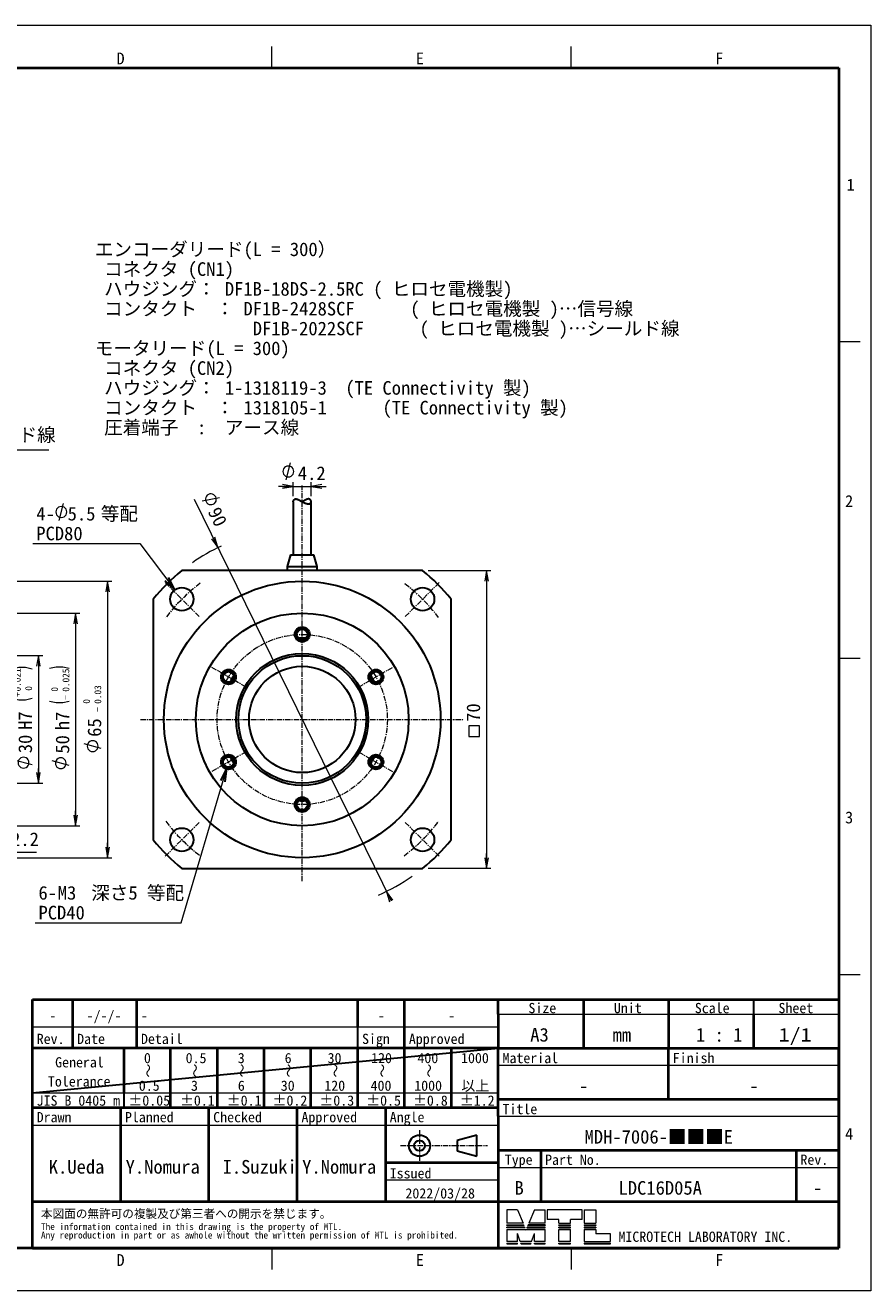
# Model space of a CAD drawing. Header units: millimetres. Extents: x 0 to 422, y 0 to 298.
# Tile 40 of 40: x 223 to 422, y 0 to 298. Entities that reach past the tile are written whole.
import ezdxf

# ---------------------------------------------------------------- set-up
doc = ezdxf.new("R2010")
doc.units = ezdxf.units.MM
doc.linetypes.add('CENTER', pattern=[2, 1.25, -0.25, 0.25, -0.25])
doc.linetypes.add('DOT', pattern=[0.5, 0.25, -0.25])
doc.layers.add('DXF及び図面用', color=7, linetype='Continuous')
doc.styles.add('ｍｓ ｐゴシック', font='msgothic.ttc')
doc.dimstyles.get("Standard").update_dxf_attribs({"dimtxt": 0.18, "dimasz": 0.18, "dimexe": 0.18, "dimexo": 0.0625, "dimgap": 0.09, "dimtad": 0, "dimtih": 1, "dimtoh": 1, "dimdec": 4, "dimzin": 0, "dimdsep": 46, "dimcen": 0.09, "dimadec": 0, "dimazin": 0, "dimtfac": 1, "dimtdec": 4, "dimtofl": 0, "dimtmove": 0, "dimatfit": 3, "dimfxl": 1, "dimtolj": 1, "dimtzin": 0, "dimarcsym": 0})

# ---------------------------------------------------------------- blocks, each defined once
blk = doc.blocks.new('*D0')
at = {"color": 7, "linetype": 'Continuous', "lineweight": 9, "transparency": 16777216}
for p, q in [((318.03, 169.3), (332.75, 169.3)), ((331.75, 169.3), (331.75, 165.8)), ((331.75, 169.3), (331.75, 99.3)), ((331.75, 99.3), (331.75, 102.8)), ((318.03, 99.3), (332.75, 99.3))]:
    blk.add_line(p, q, dxfattribs=at)
at = {"color": 7, "linetype": 'Continuous', "lineweight": 20, "transparency": 16777216}
blk.add_lwpolyline([(330.13, 130.27), (330.13, 132.82), (327.58, 132.82), (327.58, 130.27)], close=True, dxfattribs=at)
for points in [[(332.2, 166.8, 0), (331.75, 169.3, 0), (331.31, 166.8, 0)], [(331.31, 101.8, 0), (331.75, 99.3, 0), (332.2, 101.8, 0)]]:
    blk.add_polyline3d(points, dxfattribs=at)
at = {"color": 7, "linetype": 'Continuous', "lineweight": 9, "transparency": 16777216, "style": 'ｍｓ ｐゴシック', "width": 1.000306}
blk.add_text('70', height=3.201, rotation=90, dxfattribs=at).set_placement((330.25, 133.74))
blk = doc.blocks.new('*D1')
at = {"color": 7, "linetype": 'Continuous', "lineweight": 9, "transparency": 16777216}
for p, q in [((263.07, 186.1), (309.34, 91.64)), ((264.95, 185.67), (269.01, 186.47))]:
    blk.add_line(p, q, dxfattribs=at)
blk.add_lwpolyline([(267.54, 184.93), (267.82, 185.11), (268.04, 185.36), (268.19, 185.66), (268.25, 185.98), (268.23, 186.32), (268.13, 186.63), (267.94, 186.91), (267.69, 187.13), (267.39, 187.28), (267.07, 187.34), (266.74, 187.32), (266.42, 187.22), (266.14, 187.03), (265.92, 186.78), (265.77, 186.48), (265.71, 186.16), (265.73, 185.83), (265.84, 185.51), (266.02, 185.23), (266.27, 185.01), (266.57, 184.86), (266.89, 184.8), (267.23, 184.82)], close=True, dxfattribs=at)
at = {"color": 7, "linetype": 'Continuous', "lineweight": 20, "transparency": 16777216}
for points in [[(267.15, 176.76, 0), (268.65, 174.71, 0), (267.94, 177.15, 0)], [(309.73, 91.83, 0), (308.24, 93.88, 0), (308.94, 91.45, 0)]]:
    blk.add_polyline3d(points, dxfattribs=at)
at = {"color": 7, "linetype": 'Continuous', "lineweight": 9, "transparency": 16777216, "style": 'ｍｓ ｐゴシック', "width": 0.999652}
blk.add_text('90', height=3.203, rotation=296.0954, dxfattribs=at).set_placement((266.17, 183.19))
blk = doc.blocks.new('*D2')
at = {"color": 7, "linetype": 'Continuous', "lineweight": 9, "transparency": 16777216}
for p, q in [((284.64, 190.6), (285.71, 194.6)), ((286.34, 189.1), (282.84, 189.1)), ((283.84, 189.1), (293.04, 189.1)), ((286.34, 186.79), (286.34, 190.1)), ((290.54, 186.79), (290.54, 190.1)), ((290.54, 189.1), (294.04, 189.1))]:
    blk.add_line(p, q, dxfattribs=at)
blk.add_lwpolyline([(286.45, 192.6), (286.41, 192.93), (286.28, 193.24), (286.08, 193.5), (285.81, 193.71), (285.51, 193.83), (285.18, 193.88), (284.85, 193.83), (284.54, 193.71), (284.27, 193.5), (284.07, 193.24), (283.94, 192.93), (283.9, 192.6), (283.94, 192.27), (284.07, 191.96), (284.27, 191.7), (284.54, 191.5), (284.85, 191.37), (285.18, 191.33), (285.51, 191.37), (285.81, 191.5), (286.08, 191.7), (286.28, 191.96), (286.41, 192.27)], close=True, dxfattribs=at)
at = {"color": 7, "linetype": 'Continuous', "lineweight": 20, "transparency": 16777216}
for points in [[(283.84, 188.66, 0), (286.34, 189.1, 0), (283.84, 189.54, 0)], [(293.04, 189.54, 0), (290.54, 189.1, 0), (293.04, 188.66, 0)]]:
    blk.add_polyline3d(points, dxfattribs=at)
at = {"color": 7, "linetype": 'Continuous', "lineweight": 9, "transparency": 16777216, "style": 'ｍｓ ｐゴシック', "width": 1.000662}
blk.add_text('4.2', height=3.2, dxfattribs=at).set_placement((287.42, 190.6))
blk = doc.blocks.new('*D7')
at = {"color": 7, "linetype": 'Continuous', "lineweight": 9, "transparency": 16777216}
for p, q in [((218.76, 159.3), (236.21, 159.3)), ((235.21, 159.3), (235.21, 155.8)), ((235.21, 159.3), (235.21, 109.3)), ((233.71, 123.49), (229.71, 124.56)), ((235.21, 109.3), (235.21, 112.8)), ((218.76, 109.3), (236.21, 109.3))]:
    blk.add_line(p, q, dxfattribs=at)
for points in [[(233.71, 146.25), (232.17, 146.57), (230.6, 146.57), (229.06, 146.25)], [(229.06, 138.58), (230.6, 138.25), (232.17, 138.25), (233.71, 138.58)]]:
    blk.add_lwpolyline(points, dxfattribs=at)
blk.add_lwpolyline([(231.71, 125.3), (231.38, 125.25), (231.07, 125.13), (230.81, 124.92), (230.61, 124.66), (230.48, 124.35), (230.44, 124.02), (230.48, 123.69), (230.61, 123.38), (230.81, 123.12), (231.07, 122.92), (231.38, 122.79), (231.71, 122.75), (232.04, 122.79), (232.35, 122.92), (232.61, 123.12), (232.82, 123.38), (232.94, 123.69), (232.99, 124.02), (232.94, 124.35), (232.82, 124.66), (232.61, 124.92), (232.35, 125.13), (232.04, 125.25)], close=True, dxfattribs=at)
at = {"color": 7, "linetype": 'Continuous', "lineweight": 20, "transparency": 16777216}
for points in [[(235.65, 156.8, 0), (235.21, 159.3, 0), (234.77, 156.8, 0)], [(234.77, 111.8, 0), (235.21, 109.3, 0), (235.65, 111.8, 0)]]:
    blk.add_polyline3d(points, dxfattribs=at)
at = {"color": 7, "linetype": 'Continuous', "lineweight": 9, "transparency": 16777216, "style": 'ｍｓ ｐゴシック'}
for s, height, width, p in [('0.025', 1.602, 0.999502, (233.71, 140.82)), ('0', 1.6, 0.99968, (231.06, 140.84)), ('−', 1.6, 1.000906, (233.71, 138.88)), ('h7', 3.202, 0.999712, (233.71, 131.77)), ('50', 3.203, 0.99941, (233.71, 126.26))]:
    blk.add_text(s, height=height, rotation=90, dxfattribs=dict(at, width=width)).set_placement(p)
blk = doc.blocks.new('*D8')
at = {"color": 7, "linetype": 'Continuous', "lineweight": 9, "transparency": 16777216}
for p, q in [((212.76, 166.8), (243.71, 166.8)), ((242.71, 166.8), (242.71, 163.3)), ((242.71, 166.8), (242.71, 101.8)), ((241.21, 127.49), (237.21, 128.56)), ((242.71, 101.8), (242.71, 105.3)), ((212.76, 101.8), (243.71, 101.8))]:
    blk.add_line(p, q, dxfattribs=at)
blk.add_lwpolyline([(239.21, 129.3), (238.88, 129.26), (238.57, 129.13), (238.31, 128.93), (238.11, 128.67), (237.98, 128.36), (237.94, 128.03), (237.98, 127.7), (238.11, 127.39), (238.31, 127.13), (238.57, 126.92), (238.88, 126.8), (239.21, 126.75), (239.54, 126.8), (239.85, 126.92), (240.11, 127.13), (240.32, 127.39), (240.44, 127.7), (240.49, 128.03), (240.44, 128.36), (240.32, 128.67), (240.11, 128.93), (239.85, 129.13), (239.54, 129.26)], close=True, dxfattribs=at)
at = {"color": 7, "linetype": 'Continuous', "lineweight": 20, "transparency": 16777216}
for points in [[(243.15, 164.3, 0), (242.71, 166.8, 0), (242.27, 164.3, 0)], [(242.27, 104.3, 0), (242.71, 101.8, 0), (243.15, 104.3, 0)]]:
    blk.add_polyline3d(points, dxfattribs=at)
at = {"color": 7, "linetype": 'Continuous', "lineweight": 9, "transparency": 16777216, "style": 'ｍｓ ｐゴシック'}
for s, height, width, p in [('0.03', 1.602, 0.999541, (241.21, 137.98)), ('0', 1.6, 0.99968, (238.56, 138)), ('−', 1.6, 1.000906, (241.21, 136.03)), ('65', 3.201, 1.000554, (241.21, 130.22))]:
    blk.add_text(s, height=height, rotation=90, dxfattribs=dict(at, width=width)).set_placement(p)
blk = doc.blocks.new('*D9')
at = {"color": 7, "linetype": 'Continuous', "lineweight": 9, "transparency": 16777216}
for p, q in [((218.26, 149.3), (227.46, 149.3)), ((226.46, 149.3), (226.46, 145.8)), ((226.46, 149.3), (226.46, 119.3)), ((224.96, 123.6), (220.96, 124.67)), ((226.46, 119.3), (226.46, 122.8)), ((218.26, 119.3), (227.46, 119.3))]:
    blk.add_line(p, q, dxfattribs=at)
for points in [[(224.96, 146.14), (223.42, 146.5), (221.85, 146.5), (220.31, 146.14)], [(220.31, 139.28), (221.85, 138.92), (223.42, 138.92), (224.96, 139.28)]]:
    blk.add_lwpolyline(points, dxfattribs=at)
blk.add_lwpolyline([(222.96, 125.41), (222.63, 125.36), (222.32, 125.24), (222.06, 125.03), (221.86, 124.77), (221.73, 124.46), (221.69, 124.13), (221.73, 123.8), (221.86, 123.49), (222.06, 123.23), (222.32, 123.03), (222.63, 122.9), (222.96, 122.86), (223.29, 122.9), (223.6, 123.03), (223.86, 123.23), (224.07, 123.49), (224.19, 123.8), (224.24, 124.13), (224.19, 124.46), (224.07, 124.77), (223.86, 125.03), (223.6, 125.24), (223.29, 125.36)], close=True, dxfattribs=at)
at = {"color": 7, "linetype": 'Continuous', "lineweight": 20, "transparency": 16777216}
for points in [[(226.9, 146.8, 0), (226.46, 149.3, 0), (226.02, 146.8, 0)], [(226.02, 121.8, 0), (226.46, 119.3, 0), (226.9, 121.8, 0)]]:
    blk.add_polyline3d(points, dxfattribs=at)
at = {"color": 7, "linetype": 'Continuous', "lineweight": 9, "transparency": 16777216, "style": 'ｍｓ ｐゴシック'}
for s, height, width, p in [('0.021', 1.601, 1.000264, (222.31, 140.87)), ('+', 1.6, 1.001048, (222.31, 139.63)), ('0', 1.6, 0.99968, (224.96, 141.05)), ('H7', 3.202, 1.000012, (224.96, 131.85)), ('30', 3.203, 0.99941, (224.96, 126.37))]:
    blk.add_text(s, height=height, rotation=90, dxfattribs=dict(at, width=width)).set_placement(p)
blk = doc.blocks.new('*D11')
at = {"color": 7, "linetype": 'Continuous', "lineweight": 9, "transparency": 16777216}
for p, q in [((215.26, 118), (215.26, 102.05)), ((217.46, 108), (217.46, 102.05)), ((215.26, 103.05), (211.76, 103.05)), ((226.04, 103.05), (212.76, 103.05)), ((217.46, 103.05), (220.96, 103.05))]:
    blk.add_line(p, q, dxfattribs=at)
at = {"color": 7, "linetype": 'Continuous', "lineweight": 20, "transparency": 16777216}
for points in [[(212.76, 102.61, 0), (215.26, 103.05, 0), (212.76, 103.49, 0)], [(219.96, 103.49, 0), (217.46, 103.05, 0), (219.96, 102.61, 0)]]:
    blk.add_polyline3d(points, dxfattribs=at)
at = {"color": 7, "linetype": 'Continuous', "lineweight": 9, "transparency": 16777216, "style": 'ｍｓ ｐゴシック', "width": 1.000841}
blk.add_text('2.2', height=3.2, dxfattribs=at).set_placement((220.04, 104.55))

msp = doc.modelspace()

# ---------------------------------------------------------------- linework, layer by layer
at = {"color": 5, "linetype": 'Continuous', "lineweight": 9, "true_color": 0x0000ff}
for p, q in [((0, 297.5), (422, 297.5)), ((422, 297.5), (422, 0)), ((422, 0), (0, 0))]:
    msp.add_line(p, q, dxfattribs=at)
at = {"color": 7, "linetype": 'Continuous', "lineweight": 9}
for p, q in [((281.33333, 287.5), (281.33333, 292.5)), ((351.66667, 287.5), (351.66667, 292.5)), ((414.5, 223.125), (419.5, 223.125)), ((198.6729, 197.68316), (228.90563, 197.68316)), ((231.31674, 181.07971), (232.38854, 185.07971)), ((225.15946, 175.64335), (250.27309, 175.64335)), ((414.5, 148.75), (419.5, 148.75)), ((414.5, 74.375), (419.5, 74.375)), ((334.5, 65), (354.5, 65)), ((354.5, 65), (374.5, 65)), ((374.5, 65), (394.5, 65)), ((394.5, 65), (414.5, 65)), ((225.06, 62), (234.56, 62)), ((234.56, 62), (249.56, 62)), ((249.56, 62), (301.5, 62)), ((301.5, 62), (312.5, 62)), ((312.5, 62), (334.5, 62)), ((334.5, 53), (414.5, 53)), ((225.06, 46.5), (246.5, 46.5)), ((246.5, 46.5), (257.5, 46.5)), ((257.5, 46.5), (268.5, 46.5)), ((268.5, 46.5), (279.5, 46.5)), ((279.5, 46.5), (290.5, 46.5)), ((290.5, 46.5), (301.5, 46.5)), ((301.5, 46.5), (312.5, 46.5)), ((312.5, 46.5), (323.5, 46.5)), ((323.5, 46.5), (334.5, 46.5)), ((225.06, 38.9), (245.795, 38.9)), ((245.795, 38.9), (266.53, 38.9)), ((266.53, 38.9), (287.265, 38.9)), ((287.265, 38.9), (308, 38.9)), ((308, 38.9), (334.5, 38.9)), ((334.5, 41), (414.5, 41)), ((334.5, 29), (344.5, 29)), ((344.5, 29), (404.5, 29)), ((404.5, 29), (414.5, 29)), ((334.5, 26), (308, 26)), ((336.5, 19), (336.5, 15.85)), ((339, 19), (336.5, 19)), ((339, 19), (340.347, 15.85)), ((343, 19), (341.653, 15.85)), ((343, 19), (345.5, 19)), ((345.5, 15.85), (345.5, 19)), ((354.2, 19), (346, 19)), ((346, 19), (346, 16.7)), ((354.2, 16.7), (354.2, 19)), ((354.7, 19), (357.45, 19)), ((354.7, 19), (354.7, 15.85)), ((357.45, 19), (357.45, 15.85)), ((340.347, 15.85), (336.5, 15.85)), ((336.5, 15.5), (340.453, 15.5)), ((336.5, 15.3), (336.5, 15.5)), ((336.5, 15.3), (340.579, 15.3)), ((336.5, 14.75), (336.5, 14.95)), ((336.5, 14.95), (340.684, 14.95)), ((340.579, 15.3), (340.453, 15.5)), ((340.811, 14.75), (340.684, 14.95)), ((341.189, 14.75), (341.316, 14.95)), ((345.5, 14.95), (341.316, 14.95)), ((341.421, 15.3), (341.547, 15.5)), ((345.5, 15.3), (341.421, 15.3)), ((345.5, 15.5), (341.547, 15.5)), ((345.5, 15.85), (341.653, 15.85)), ((345.5, 15.5), (345.5, 15.3)), ((345.5, 14.75), (345.5, 14.95)), ((348.7, 16.7), (346, 16.7)), ((348.7, 15.85), (348.7, 16.7)), ((348.7, 15.85), (351.5, 15.85)), ((348.7, 15.3), (348.7, 15.5)), ((348.7, 15.5), (351.5, 15.5)), ((348.7, 15.3), (351.5, 15.3)), ((348.7, 14.95), (351.5, 14.95)), ((348.7, 14.75), (348.7, 14.95)), ((354.2, 16.7), (351.5, 16.7)), ((351.5, 15.85), (351.5, 16.7)), ((351.5, 15.3), (351.5, 15.5)), ((351.5, 14.75), (351.5, 14.95)), ((354.7, 15.85), (357.45, 15.85)), ((354.7, 15.5), (354.7, 15.3)), ((354.7, 15.5), (357.45, 15.5)), ((354.7, 15.3), (357.45, 15.3)), ((354.7, 14.95), (357.45, 14.95)), ((354.7, 14.95), (354.7, 14.75)), ((357.45, 15.5), (357.45, 15.3)), ((357.45, 14.95), (357.45, 14.75)), ((340.811, 14.75), (336.5, 14.75)), ((336.5, 14.4), (340.916, 14.4)), ((336.5, 14.4), (336.5, 11.55)), ((339.658, 11.55), (339, 13.437)), ((339, 11.55), (339, 13.437)), ((340.916, 14.4), (341, 14.25)), ((341.084, 14.4), (341, 14.25)), ((341.084, 14.4), (345.5, 14.4)), ((341.189, 14.75), (345.5, 14.75)), ((342.342, 11.55), (343, 13.437)), ((343, 11.55), (343, 13.437)), ((345.5, 11.55), (345.5, 14.4)), ((348.7, 14.75), (351.5, 14.75)), ((348.7, 14.4), (351.5, 14.4)), ((348.7, 11.55), (348.7, 14.4)), ((351.5, 11.55), (351.5, 14.4)), ((354.7, 14.75), (357.45, 14.75)), ((354.7, 14.4), (354.7, 11.55)), ((354.7, 14.4), (357.45, 14.4)), ((357.45, 14.4), (357.45, 13.4)), ((360.85, 13.4), (357.45, 13.4)), ((360.85, 11.55), (360.85, 13.4)), ((281.33333, 10), (281.33333, 5)), ((339, 11.55), (336.5, 11.55)), ((336.5, 11.2), (339, 11.2)), ((336.5, 11.2), (336.5, 11)), ((336.5, 11), (339, 11)), ((339, 11), (339, 11.2)), ((342.342, 11.55), (339.658, 11.55)), ((339.85, 11), (339.745, 11.2)), ((339.745, 11.2), (342.255, 11.2)), ((339.85, 11), (342.15, 11)), ((342.15, 11), (342.255, 11.2)), ((345.5, 11.55), (343, 11.55)), ((343, 11.2), (345.5, 11.2)), ((343, 11), (343, 11.2)), ((343, 11), (345.5, 11)), ((345.5, 11), (345.5, 11.2)), ((351.5, 11.55), (348.7, 11.55)), ((348.7, 11.2), (351.5, 11.2)), ((348.7, 11), (348.7, 11.2)), ((348.7, 11), (351.5, 11)), ((351.5, 11), (351.5, 11.2)), ((351.66667, 10), (351.66667, 5)), ((354.7, 11.55), (360.85, 11.55)), ((354.7, 11.2), (360.85, 11.2)), ((354.7, 11.2), (354.7, 11)), ((354.7, 11), (360.85, 11)), ((360.85, 11), (360.85, 11.2))]:
    msp.add_line(p, q, dxfattribs=at)
at = {"color": 7, "linetype": 'Continuous', "lineweight": 40}
for p, q in [((13.5, 287.5), (414.5, 287.5)), ((414.5, 287.5), (414.5, 10)), ((225.06, 62), (225.06, 68.5)), ((225.06, 68.5), (234.56, 68.5)), ((234.56, 62), (234.56, 68.5)), ((234.56, 68.5), (246.515, 68.5)), ((246.515, 68.5), (249.56, 68.5)), ((249.56, 62), (249.56, 68.5)), ((249.56, 68.5), (268.53, 68.5)), ((268.53, 68.5), (301.5, 68.5)), ((301.5, 68.5), (312.5, 68.5)), ((301.5, 62), (301.5, 68.5)), ((312.5, 62), (312.5, 68.5)), ((312.5, 68.5), (334.5, 68.5)), ((334.5, 65), (334.5, 68.5)), ((334.5, 68.5), (354.5, 68.5)), ((354.5, 68.5), (354.5, 65)), ((354.5, 68.5), (374.5, 68.5)), ((374.5, 68.5), (374.5, 65)), ((374.5, 68.5), (394.5, 68.5)), ((394.5, 68.5), (414.5, 68.5)), ((334.5, 65), (334.5, 57)), ((354.5, 65), (354.5, 57)), ((374.5, 65), (374.5, 57)), ((394.5, 65), (394.5, 57)), ((225.06, 57), (225.06, 62)), ((234.56, 57), (234.56, 62)), ((249.56, 57), (249.56, 62)), ((312.5, 57), (312.5, 62)), ((225.06, 46.5), (225.06, 57)), ((246.5, 57), (225.06, 57)), ((246.5, 57), (246.5, 46.5)), ((257.5, 57), (246.5, 57)), ((268.5, 57), (257.5, 57)), ((257.5, 46.5), (257.5, 57)), ((279.5, 57), (268.5, 57)), ((268.5, 46.5), (268.5, 57)), ((290.5, 57), (279.5, 57)), ((279.5, 46.5), (279.5, 57)), ((301.5, 57), (290.5, 57)), ((290.5, 46.5), (290.5, 57)), ((312.5, 57), (301.5, 57)), ((301.5, 46.5), (301.5, 57)), ((323.5, 57), (312.5, 57)), ((312.5, 46.5), (312.5, 57)), ((334.5, 57), (323.5, 57)), ((323.5, 46.5), (323.5, 57)), ((334.5, 57), (414.5, 57)), ((334.5, 53), (334.5, 57)), ((374.5, 45), (374.5, 57)), ((414.5, 53), (414.5, 57)), ((334.5, 46.5), (334.5, 53)), ((414.5, 10), (414.5, 53)), ((225.06, 43), (225.06, 46.5)), ((257.5, 43), (257.5, 46.5)), ((268.5, 43), (268.5, 46.5)), ((279.5, 43), (279.5, 46.5)), ((290.5, 43), (290.5, 46.5)), ((301.5, 43), (301.5, 46.5)), ((312.5, 43), (312.5, 46.5)), ((323.5, 43), (323.5, 46.5)), ((334.5, 45), (334.5, 46.5)), ((334.5, 45), (414.5, 45)), ((334.5, 43), (334.5, 45)), ((225.06, 38.9), (225.06, 43)), ((246.5, 43), (225.06, 43)), ((245.795, 38.9), (245.795, 43)), ((257.5, 43), (246.5, 43)), ((268.5, 43), (257.5, 43)), ((266.53, 38.9), (266.53, 43)), ((279.5, 43), (268.5, 43)), ((290.5, 43), (279.5, 43)), ((287.265, 38.9), (287.265, 43)), ((301.5, 43), (290.5, 43)), ((312.5, 43), (301.5, 43)), ((308, 43), (308, 38.9)), ((323.5, 43), (312.5, 43)), ((334.5, 43), (323.5, 43)), ((334.5, 41), (334.5, 43)), ((225.06, 21), (225.06, 38.9)), ((245.795, 21), (245.795, 38.9)), ((266.53, 21), (266.53, 38.9)), ((287.265, 21), (287.265, 38.9)), ((308, 38.9), (308, 21)), ((334.5, 41), (334.5, 38.9)), ((334.5, 38.9), (334.5, 33)), ((334.5, 33), (344.5, 33)), ((334.5, 33), (334.5, 30.1)), ((344.5, 33), (344.5, 21)), ((344.5, 33), (404.5, 33)), ((404.5, 33), (404.5, 21)), ((404.5, 33), (414.5, 33)), ((308, 30.1), (334.5, 30.1)), ((334.5, 30.1), (334.5, 29)), ((334.5, 29), (334.5, 26)), ((334.5, 26), (334.5, 21)), ((225.06, 21), (245.795, 21)), ((225.06, 14.5), (225.06, 21)), ((245.795, 21), (266.53, 21)), ((266.53, 21), (287.265, 21)), ((287.265, 21), (308, 21)), ((308, 21), (334.5, 21)), ((334.5, 21), (334.5, 10)), ((334.5, 21), (344.5, 21)), ((344.5, 21), (404.5, 21)), ((404.5, 21), (414.5, 21)), ((225.06, 10), (225.06, 14.5)), ((414.5, 10), (13.5, 10)), ((225.06, 10), (334.5, 10)), ((334.5, 10), (414.5, 10))]:
    msp.add_line(p, q, dxfattribs=at)
at = {"color": 1, "linetype": 'CENTER', "lineweight": 9, "true_color": 0xff0000}
for p, q in [((288.44197, 96.29766), (288.44197, 189.29766)), ((264.22356, 158.51606), (256.09183, 166.64779)), ((312.66038, 158.51606), (320.7921, 166.64779)), ((275.23508, 141.92266), (267.00784, 146.67266)), ((301.64886, 141.92266), (309.8761, 146.67266)), ((250.44197, 134.29766), (326.44197, 134.29766)), ((275.23508, 126.67266), (267.00784, 121.92266)), ((301.64886, 126.67266), (309.8761, 121.92266)), ((264.22356, 110.07925), (256.09183, 101.94752)), ((312.66038, 110.07925), (320.7921, 101.94752))]:
    msp.add_line(p, q, dxfattribs=at)
at = {"color": 7, "linetype": 'Continuous', "lineweight": 30}
for p, q in [((286.34197, 185.48646), (286.34197, 172.99766)), ((290.54197, 172.99766), (290.54197, 185.48627)), ((285.69197, 172.99766), (284.94197, 170.29766)), ((285.69197, 172.99766), (288.44197, 172.99766)), ((288.44197, 172.99766), (291.19197, 172.99766)), ((291.94197, 170.29766), (291.19197, 172.99766)), ((284.94197, 170.29766), (288.44197, 170.29766)), ((284.94197, 170.29766), (284.94197, 169.29766)), ((288.44197, 170.29766), (291.94197, 170.29766)), ((291.94197, 169.29766), (291.94197, 170.29766)), ((316.72624, 169.29766), (260.1577, 169.29766)), ((253.44197, 162.58193), (253.44197, 106.01339)), ((323.44197, 106.01339), (323.44197, 162.58193)), ((260.1577, 99.29766), (316.72624, 99.29766)), ((394.5, 68.5), (394.5, 65)), ((301.5, 57), (301.5, 62)), ((225.06, 46.5), (334.5, 57)), ((246.5, 46.5), (246.5, 43)), ((329.5, 36.6), (324.83494, 35.35)), ((329.5, 31.6), (329.5, 36.6)), ((324.83494, 35.35), (324.83494, 32.85)), ((324.83494, 32.85), (329.5, 31.6))]:
    msp.add_line(p, q, dxfattribs=at)
at = {"color": 7, "linetype": 'DOT', "lineweight": 30}
msp.add_line((414.5, 68.5), (414.5, 57), dxfattribs=at)
at = {"color": 7, "linetype": 'CENTER', "lineweight": 9}
for p, q in [((316, 37.75), (316, 30.45)), ((311.5, 34.1), (332, 34.1))]:
    msp.add_line(p, q, dxfattribs=at)
at = {"color": 7, "linetype": 'Continuous', "lineweight": 30}
for points in [[(286.34197, 185.48644), (286.342, 185.49271), (286.34256, 185.51263), (286.3438, 185.53267), (286.34571, 185.55283), (286.34829, 185.57309), (286.35155, 185.59342), (286.35547, 185.61381), (286.36006, 185.63424), (286.36572, 185.65619), (286.37215, 185.67814), (286.37935, 185.70007), (286.38731, 185.72194), (286.39604, 185.74373), (286.40474, 185.76364), (286.41408, 185.78343), (286.42409, 185.80309), (286.43475, 185.82257), (286.44608, 185.84187), (286.45809, 185.86095), (286.47077, 185.87977), (286.48414, 185.8983), (286.49534, 185.91291), (286.50699, 185.92729), (286.51909, 185.94143), (286.53165, 185.9553), (286.54467, 185.96888), (286.55647, 185.98054), (286.56864, 185.99195), (286.58118, 186.00309), (286.59409, 186.01394), (286.60737, 186.02448), (286.62103, 186.0347), (286.63361, 186.04358), (286.64651, 186.05218), (286.65972, 186.06047), (286.67323, 186.06844), (286.68427, 186.07457), (286.69552, 186.08049), (286.70696, 186.08617), (286.71861, 186.09162), (286.73046, 186.09682), (286.74251, 186.10177), (286.75476, 186.10646), (286.76721, 186.11088), (286.77986, 186.11503), (286.79271, 186.11889), (286.80418, 186.12205), (286.81581, 186.12499), (286.82758, 186.12769), (286.83951, 186.13015), (286.85157, 186.13238), (286.86378, 186.13436), (286.87546, 186.136), (286.88727, 186.13743), (286.8992, 186.13862), (286.91125, 186.1396), (286.92342, 186.14034), (286.93569, 186.14085), (286.94808, 186.14113), (286.96058, 186.14118), (286.97318, 186.141), (286.98588, 186.14059), (286.99869, 186.13995), (287.01158, 186.13908), (287.02457, 186.13798), (287.03764, 186.13665), (287.05081, 186.1351), (287.06406, 186.13333), (287.07738, 186.13134), (287.09078, 186.12913), (287.10545, 186.12648), (287.12021, 186.12358), (287.13505, 186.12044), (287.14997, 186.11705), (287.16495, 186.11343), (287.18, 186.10958), (287.19689, 186.10501), (287.21387, 186.10016), (287.23091, 186.09505), (287.24803, 186.08969), (287.2652, 186.08407), (287.28243, 186.07821), (287.30318, 186.07088), (287.324, 186.06322), (287.3449, 186.05525), (287.36586, 186.04699), (287.38689, 186.03845), (287.40796, 186.02965), (287.4291, 186.02059), (287.45029, 186.01128), (287.47153, 186.00175), (287.49282, 185.992), (287.52143, 185.97861), (287.55013, 185.96488), (287.5789, 185.95082), (287.60775, 185.93647), (287.6367, 185.92184), (287.66573, 185.90695), (287.69483, 185.89183), (287.724, 185.87651), (287.75324, 185.86099), (287.78254, 185.84531), (287.81779, 185.82629), (287.85313, 185.80708), (287.88858, 185.7877), (287.92412, 185.76818), (287.95975, 185.74854), (287.99548, 185.72881), (288.03131, 185.70901), (288.06724, 185.68915), (288.10327, 185.66926), (288.13938, 185.64936), (288.17816, 185.62806), (288.21705, 185.60679), (288.25605, 185.58557), (288.29515, 185.56441), (288.33434, 185.54336), (288.37219, 185.52318), (288.41014, 185.50312), (288.44818, 185.4832), (288.48629, 185.46344), (288.52446, 185.44385), (288.55634, 185.42768), (288.58826, 185.41164), (288.62023, 185.39575), (288.65224, 185.38003), (288.68428, 185.36448), (288.71634, 185.34911), (288.74843, 185.33394), (288.78055, 185.31896), (288.81269, 185.30419), (288.84483, 185.28965), (288.87698, 185.27534), (288.90911, 185.26127), (288.93892, 185.24844), (288.96873, 185.23584), (288.99852, 185.22346), (289.02829, 185.21133), (289.05801, 185.19945), (289.0877, 185.18782), (289.11732, 185.17647), (289.14347, 185.16666), (289.16957, 185.15708), (289.19562, 185.14771), (289.22161, 185.13858), (289.24752, 185.12969), (289.27336, 185.12105), (289.29913, 185.11265), (289.32482, 185.1045), (289.35041, 185.09662), (289.3759, 185.089), (289.40128, 185.08165), (289.42655, 185.07458), (289.4517, 185.06779), (289.47673, 185.06129), (289.50161, 185.05508), (289.52357, 185.04982), (289.54543, 185.04479), (289.56716, 185.04), (289.58876, 185.03545), (289.61022, 185.03115), (289.63153, 185.0271), (289.65141, 185.02353), (289.67115, 185.02018), (289.69076, 185.01705), (289.71022, 185.01416), (289.72954, 185.01149), (289.74869, 185.00905), (289.76768, 185.00685), (289.78652, 185.00488), (289.80519, 185.00315), (289.82369, 185.00165), (289.84201, 185.00039), (289.86014, 184.99936), (289.87809, 184.99858), (289.89585, 184.99803), (289.91342, 184.99773), (289.92689, 184.99766)], [(290.54197, 185.48644), (290.54163, 185.50609), (290.54063, 185.52588), (290.53897, 185.54579), (290.53665, 185.5658), (290.53367, 185.58588), (290.53004, 185.60603), (290.52575, 185.62623), (290.52082, 185.64645), (290.51523, 185.66669), (290.50899, 185.68691), (290.50211, 185.7071), (290.49457, 185.72725), (290.48638, 185.74732), (290.47753, 185.76729), (290.46802, 185.78714), (290.45903, 185.80464), (290.44951, 185.82201), (290.43946, 185.83922), (290.42887, 185.85627), (290.41775, 185.87311), (290.40609, 185.88974), (290.39558, 185.90389), (290.38466, 185.91785), (290.37333, 185.9316), (290.36158, 185.94511), (290.3494, 185.95838), (290.33679, 185.97138), (290.32374, 185.98409), (290.31026, 185.99649), (290.29915, 186.00617), (290.28776, 186.01563), (290.27608, 186.02486), (290.2641, 186.03383), (290.25184, 186.04254), (290.24092, 186.0499), (290.22978, 186.05704), (290.21841, 186.06395), (290.20681, 186.07063), (290.19499, 186.07707), (290.18294, 186.08325), (290.17201, 186.08853), (290.16089, 186.0936), (290.14959, 186.09845), (290.13812, 186.10307), (290.12646, 186.10745), (290.11462, 186.11159), (290.1026, 186.11549), (290.09041, 186.11912), (290.07804, 186.1225), (290.0655, 186.12561), (290.05278, 186.12845), (290.0399, 186.13102), (290.02684, 186.13331), (290.01362, 186.13531), (290.00025, 186.13702), (289.98824, 186.1383), (289.9761, 186.13934), (289.96384, 186.14016), (289.95147, 186.14074), (289.93899, 186.14108), (289.92639, 186.14119), (289.91448, 186.14108), (289.90247, 186.14076), (289.89037, 186.14023), (289.87818, 186.1395), (289.86591, 186.13856), (289.85356, 186.13742), (289.83864, 186.13578), (289.82361, 186.13385), (289.80847, 186.13164), (289.79324, 186.12914), (289.77791, 186.12637), (289.7625, 186.12333), (289.747, 186.12002), (289.73141, 186.11645), (289.71575, 186.11262), (289.70003, 186.10854), (289.68305, 186.10389), (289.66599, 186.09896), (289.64886, 186.09377), (289.63167, 186.08832), (289.61442, 186.08262), (289.59497, 186.07593), (289.57544, 186.06895), (289.55584, 186.06168), (289.53619, 186.05414), (289.51647, 186.04635), (289.49671, 186.03831), (289.47293, 186.02836), (289.44908, 186.01808), (289.42515, 186.0075), (289.40117, 185.99663), (289.37712, 185.98549), (289.35303, 185.97411), (289.32888, 185.96249), (289.30467, 185.95064), (289.2804, 185.93858), (289.25609, 185.92634), (289.22348, 185.90967), (289.19078, 185.89271), (289.15798, 185.87548), (289.1251, 185.85801), (289.08778, 185.83798), (289.05034, 185.81772), (289.01278, 185.79724), (288.97512, 185.77659), (288.93736, 185.75581), (288.89949, 185.73491), (288.86151, 185.71392), (288.82341, 185.69286), (288.7852, 185.67176), (288.7469, 185.65065), (288.70849, 185.62955), (288.66997, 185.60847), (288.63134, 185.58744), (288.59261, 185.56647), (288.55379, 185.5456), (288.51901, 185.52704), (288.48416, 185.50858), (288.44923, 185.49023), (288.44197, 185.48644)]]:
    msp.add_lwpolyline(points, dxfattribs=at)
at = {"color": 7, "linetype": 'Continuous', "lineweight": 9}
msp.add_lwpolyline([(233.12764, 183.07971), (233.0842, 183.4097), (232.95682, 183.71721), (232.7542, 183.98127), (232.49014, 184.18389), (232.18263, 184.31127), (231.85264, 184.35471), (231.52264, 184.31127), (231.21514, 184.18389), (230.95108, 183.98127), (230.74846, 183.71721), (230.62108, 183.4097), (230.57764, 183.07971), (230.62108, 182.74972), (230.74846, 182.44221), (230.95108, 182.17815), (231.21514, 181.97553), (231.52264, 181.84816), (231.85264, 181.80471), (232.18263, 181.84816), (232.49014, 181.97553), (232.7542, 182.17815), (232.95682, 182.44221), (233.0842, 182.74972)], close=True, dxfattribs=at)
msp.add_polyline3d([(250.27309, 175.64335, 0), (258.4982, 164.77477, 0)], dxfattribs=at)
at = {"color": 7, "linetype": 'Continuous', "lineweight": 30}
msp.add_polyline3d([(256.13582, 166.96868, 0), (258.4982, 164.77477, 0), (257.02865, 167.64435, 0)], dxfattribs=at)
for centre, radius in [((288.44197, 134.29766), 32.5), ((260.1577, 162.58193), 2.75), ((316.72624, 162.58193), 2.75), ((288.44197, 134.29766), 25), ((288.44197, 154.29766), 1.75), ((288.44197, 154.29766), 1.25), ((288.44197, 134.29766), 15.5), ((288.44197, 134.29766), 15), ((271.12146, 144.29766), 1.75), ((288.44197, 134.29766), 12.5), ((305.76248, 144.29766), 1.75), ((271.12146, 144.29766), 1.25), ((305.76248, 144.29766), 1.25), ((271.12146, 124.29766), 1.75), ((271.12146, 124.29766), 1.25), ((305.76248, 124.29766), 1.75), ((305.76248, 124.29766), 1.25), ((288.44197, 114.29766), 1.75), ((288.44197, 114.29766), 1.25), ((260.1577, 106.01339), 2.75), ((316.72624, 106.01339), 2.75), ((316, 34.1), 2.5), ((316, 34.1), 1.25)]:
    msp.add_circle(centre, radius, dxfattribs=at)
at = {"color": 7, "linetype": 'Continuous', "lineweight": 9}
for centre in [(288.44197, 154.29766), (271.12146, 144.29766), (305.76248, 144.29766), (271.12146, 124.29766), (305.76248, 124.29766), (288.44197, 114.29766)]:
    msp.add_circle(centre, 1.5, dxfattribs=at)
at = {"color": 1, "linetype": 'CENTER', "lineweight": 9, "true_color": 0xff0000}
msp.add_circle((288.44197, 134.29766), 20, dxfattribs=at)
at = {"color": 7, "linetype": 'Continuous', "lineweight": 30}
for centre, radius, start, end in [((290.02609, 185.50422), 0.51618, 258.9203044, 358.0258336), ((288.44197, 134.29766), 45, 128.9424413, 141.0575587), ((288.44197, 134.29766), 45, 38.9424413, 51.0575587), ((288.44197, 134.29766), 19.1, 87.4568039, 92.5431961), ((288.44197, 134.29766), 19.1, 147.4568039, 152.5431961), ((288.44197, 134.29766), 19.1, 27.4568039, 32.5431961), ((288.44197, 134.29766), 19.1, 207.4568039, 212.5431961), ((288.44197, 134.29766), 19.1, 327.4568039, 332.5431961), ((288.44197, 134.29766), 19.1, 267.4568039, 272.5431961), ((288.44197, 134.29766), 45, 218.9424413, 231.0575587), ((288.44197, 134.29766), 45, 308.9424413, 321.0575587)]:
    msp.add_arc(centre, radius, start, end, dxfattribs=at)
at = {"color": 7, "linetype": 'Continuous', "lineweight": 9}
for start, end in [(115, 125), (293.4985657, 305)]:
    msp.add_arc((288.44197, 134.29766), 45, start, end, dxfattribs=at)
at = {"color": 1, "linetype": 'CENTER', "lineweight": 9, "true_color": 0xff0000}
for start, end in [(126.7629555, 143.2370445), (36.7629555, 53.2370445), (216.7629555, 233.2370445), (306.7629555, 323.2370445)]:
    msp.add_arc((288.44197, 134.29766), 40, start, end, dxfattribs=at)
at = {"layer": 'DXF及び図面用', "color": 7, "linetype": 'Continuous', "lineweight": 9}
msp.add_line((225.67284, 86.5064), (260.00011, 86.5064), dxfattribs=at)
msp.add_polyline3d([(260.00012, 86.5064, 0), (270.69799, 122.85867, 0)], dxfattribs=at)
at = {"layer": 'DXF及び図面用', "color": 7, "linetype": 'Continuous', "lineweight": 30}
msp.add_polyline3d([(270.33871, 119.65477, 0), (270.69799, 122.85867, 0), (269.26458, 119.97087, 0)], dxfattribs=at)

# ---------------------------------------------------------------- texts
at = {"color": 7, "linetype": 'Continuous', "lineweight": 9, "style": 'ｍｓ ｐゴシック'}
for s, height, width, p in [('D', 2.8017, 1.000294, (244.8077, 288.30312)), ('E', 2.8017, 1.000018, (315.14111, 288.30312)), ('F', 2.8017, 1.000018, (385.47456, 288.30312)), ('1', 2.80272, 0.999482, (416.32215, 258.6147)), ('モータリード線', 3.202089, 0.999779, (199.95236, 199.61683)), (' 等配', 3.202798, 0.999568, (238.92764, 181.07903)), ('2', 2.79987, 1.000988, (415.98124, 184.24065)), ('4-', 3.199852, 1.000513, (225.95981, 181.07986)), ('5.5', 3.203111, 0.999823, (233.32701, 181.07867)), ('PCD80', 3.203204, 0.99932, (225.95907, 176.42413)), ('3', 2.8009, 1.000622, (415.98124, 109.86464)), ('-/-/-', 2.402069, 0.999649, (237.79123, 63.42854)), ('Size', 2.400768, 0.999455, (341.59603, 65.24923)), ('Unit', 2.402333, 0.999434, (361.67102, 65.24922)), ('Scale', 2.4, 1.000043, (380.68917, 65.25)), ('Sheet', 2.400768, 0.999942, (400.34141, 65.24923)), ('-', 2.3976, 1.002125, (229.03207, 63.43209)), ('-', 2.3976, 1.002125, (250.55933, 63.43209)), ('-', 2.3976, 1.002125, (306.22208, 63.43209)), ('-', 2.3976, 1.002125, (322.72208, 63.43209)), ('Rev.', 2.401546, 0.999412, (226.06075, 57.99923)), ('Date', 2.402333, 0.999481, (235.55891, 57.99922)), ('Detail', 2.402333, 0.99947, (250.5589, 57.99922)), ('Sign', 2.400366, 0.999885, (302.50055, 57.99963)), ('Approved', 2.400366, 1.000571, (313.50007, 57.99963)), ('A3', 3.201025, 1.000206, (342.00921, 58.5717)), ('mm', 3.198654, 1.000375, (361.3553, 58.5729)), ('1 : 1', 3.220263, 0.99426, (380.96466, 58.55455)), ('1/1', 3.20276, 1.183905, (400.38349, 58.5714)), ('General', 2.400768, 1.000267, (230.39329, 52.49923)), ('0', 2.40077, 0.99968, (251.25033, 53.50086)), ('0.5', 2.402403, 0.999615, (261.05024, 53.49922)), ('3', 2.40077, 1.000622, (273.30406, 53.49923)), ('6', 2.40077, 1.001764, (284.31669, 53.49923)), ('30', 2.402403, 0.99941, (294.40414, 53.49922)), ('120', 2.400768, 0.999818, (304.6282, 53.50086)), ('400', 2.400768, 0.999942, (315.50485, 53.50086)), ('1000', 2.400768, 0.999882, (325.75546, 53.50086)), ('Material', 2.402333, 0.999461, (335.50055, 53.49922)), ('Finish', 2.402333, 0.999301, (375.49905, 53.49922)), ('Tolerance', 2.401546, 0.999764, (228.69533, 48)), ('0.5', 2.402403, 0.999615, (250.05026, 46.99922)), ('3', 2.40077, 1.000622, (262.30405, 46.99923)), ('6', 2.40077, 1.001764, (273.31668, 46.99923)), ('30', 2.402403, 0.99941, (283.40416, 46.99922)), ('120', 2.400768, 0.999818, (293.62819, 47.00086)), ('400', 2.400768, 0.999942, (304.50484, 47.00086)), ('1000', 2.400768, 0.999882, (314.75545, 47.00086)), ('以上', 2.399912, 1.000312, (325.82352, 47.0001)), ('-', 3.1968, 1.002125, (353.46278, 46.57612)), ('-', 3.1968, 1.002125, (393.46277, 46.57612)), ('JIS B 0405 m', 2.4151969, 0.994031, (226.04316, 43.48636)), ('±0.05', 2.402403, 0.999483, (247.60248, 43.49922)), ('±0.1', 2.400768, 1.000278, (259.71381, 43.50086)), ('±0.1', 2.400768, 1.000278, (270.71379, 43.50086)), ('±0.2', 2.400768, 1.000191, (281.47521, 43.50086)), ('±0.3', 2.402403, 0.99951, (292.47518, 43.49922)), ('±0.5', 2.402403, 0.99951, (303.47519, 43.49922)), ('±0.8', 2.402403, 0.999401, (314.46843, 43.49922)), ('±1.2', 2.401546, 0.999867, (325.47521, 43.50008)), ('Drawn', 2.402333, 0.999492, (226.05891, 39.59922)), ('Planned', 2.402333, 0.999538, (246.79467, 39.59922)), ('Checked', 2.4, 1.000516, (267.5288, 39.6)), ('Approved', 2.400366, 1.000571, (288.26507, 39.59963)), ('Angle', 2.400366, 1.000168, (309.00008, 39.59963)), ('Title', 2.402333, 0.999134, (335.49945, 41.49922)), ('MDH-7006-■■■E', 3.2013922, 0.999934, (354.77347, 34.57363)), ('4', 2.79987, 0.999542, (415.98227, 35.49066)), ('K.Ueda', 3.203111, 0.999574, (228.89183, 27.52169)), ('Y.Nomura', 3.203111, 0.999495, (246.95456, 27.52169)), ('I.Suzuki', 3.201025, 0.999964, (269.73427, 27.5217)), ('Y.Nomura', 3.203111, 0.999495, (288.42457, 27.52169)), ('Type', 2.401663, 0.999669, (336.02898, 29.59988)), ('Part No.', 2.415348, 0.994383, (345.49961, 29.58636)), ('Rev.', 2.401546, 0.999412, (405.50074, 29.59923)), ('Issued', 2.402333, 0.999562, (309.00025, 26.39922)), ('2022/03/28', 2.402069, 0.999515, (312.69278, 21.67855)), ('B', 3.20195, 1.000254, (338.31659, 22.57284)), ('LDC16D05A', 3.203204, 0.999303, (362.76237, 22.57169)), ('-', 3.1968, 1.002125, (408.46276, 22.57612)), ('本図面の無許可の複製及び第三者への開示を禁じます。', 2, 1.000371, (227.06032, 17.09136)), ('The information contained in this drawing is the property of MTL.', 1.600244, 1.000304, (227.05961, 14.26339)), ('Any reproduction in part or as awhole without the written permission of MTL is prohibited.', 1.600244, 1.000341, (227.06006, 12.26339)), ('MICROTECH LABORATORY INC.', 2.4136365, 0.994555, (362.73698, 11.47727)), ('D', 2.8017, 1.000294, (244.8077, 5.80312)), ('E', 2.8017, 1.000018, (315.14111, 5.80312)), ('F', 2.8017, 1.000018, (385.47456, 5.80312))]:
    msp.add_text(s, height=height, dxfattribs=dict(at, width=width)).set_placement(p)
at = {"color": 7, "linetype": 'Continuous', "lineweight": 9, "style": 'ｍｓ ｐゴシック', "width": 0.9994}
for p in [(253.49993, 50.10917), (264.49991, 50.10917), (275.49992, 50.10917), (286.49993, 50.10917), (297.49993, 50.10917), (308.49991, 50.10917), (319.49992, 50.10917)]:
    msp.add_text('～', height=2.40163, rotation=90, dxfattribs=at).set_placement(p)
at = {"layer": 'DXF及び図面用', "color": 7, "linetype": 'Continuous', "lineweight": 9, "style": 'ｍｓ ｐゴシック'}
for s, height, width, p in [('エンコーダリード(L = 300）', 3.2021714, 0.999733, (239.71141, 243.24019)), (' コネクタ (CN1)', 3.1993148, 1.000583, (239.71297, 238.58748)), (' ハウジング： DF1B-18DS-2.5RC ( ヒロセ電機製)', 3.2009334, 1.000067, (239.71297, 233.93056)), (' コンタクト\u3000： DF1B-2428SCF      ( ヒロセ電機製 )…信号線', 3.2022514, 0.999621, (239.71297, 229.27624)), ('\u3000 \u3000\u3000\u3000\u3000\u3000\u3000\u3000DF1B-2022SCF      ( ヒロセ電機製 )…シールド線', 3.2022514, 0.999557, (239.71297, 224.62169)), ('モータリード(L = 300)', 3.2003356, 1.000351, (239.71243, 219.96942)), (' コネクタ (CN2)', 3.1993148, 1.000583, (239.71297, 215.31476)), (' ハウジング： 1-1318119-3  (TE Connectivity 製)', 3.2010246, 1.000027, (239.71297, 210.65772)), (' コンタクト\u3000： 1318105-1      (TE Connectivity 製)', 3.2014942, 0.99986, (239.71297, 206.00326)), (' 圧着端子\u3000:  アース線', 3.2020894, 0.999722, (239.71297, 201.34916)), (' 深さ5 等配', 3.202089, 0.999787, (236.69102, 91.94291)), ('6-', 3.201025, 1.0006, (226.47115, 91.94174)), ('M3', 3.201025, 1.000098, (231.00085, 91.94174)), ('PCD40', 3.203204, 0.99932, (226.47245, 87.28718))]:
    msp.add_text(s, height=height, dxfattribs=dict(at, width=width)).set_placement(p)

# ---------------------------------------------------------------- dimensions: what is measured, and where the dimension line sits
for picture in ['*D2', '*D0', '*D8', '*D7', '*D9', '*D11']:
    dim = msp.add_linear_dim(base=(0, 0), p1=(0, 0), p2=(0, 0), dimstyle='Standard')
    dim.commit()
    dim.dimension.update_dxf_attribs({"geometry": picture, "text_midpoint": (0, 0)})
dim = msp.add_diameter_dim_2p(p1=(0, 0), p2=(0, 0), dimstyle='Standard')
dim.commit()
dim.dimension.update_dxf_attribs({"geometry": '*D1', "text_midpoint": (0, 0)})

doc.saveas('drawing.dxf')
